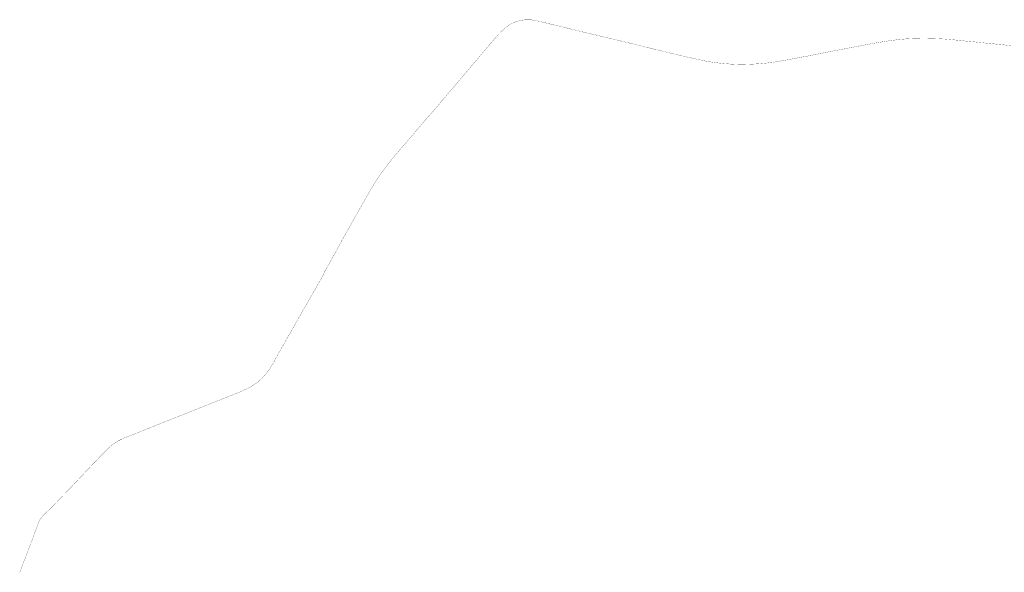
# Model space of a CAD drawing. Header units: metres. Extents: x 347609 to 404409, y 8548087 to 8605413.
# Tile 6 of 49: x 359540 to 362145, y 8553552 to 8555014. Entities that reach past the tile are written whole.
import ezdxf

# ---------------------------------------------------------------- set-up
doc = ezdxf.new("R2010")
doc.units = ezdxf.units.M
doc.layers.add('Red vial nacional', color=242, linetype='Continuous', lineweight=40)

msp = doc.modelspace()

# ---------------------------------------------------------------- linework, layer by layer
at = {"layer": 'Red vial nacional', "transparency": 33554623, "const_width": 0.5}
msp.add_lwpolyline([(359540.1, 8553551.9), (359549.7, 8553576.9), (359555.2, 8553591.2), (359560.9, 8553605.8), (359566.5, 8553620.7), (359572.2, 8553635.7), (359577.7, 8553650.6), (359582.9, 8553664.8), (359588, 8553678.2), (359592.4, 8553689.7), (359600.1, 8553699.9), (359609.4, 8553709.6), (359621, 8553720), (359631.4, 8553730.8), (359642.2, 8553742.2), (359653.6, 8553754.1), (359665.6, 8553766.4), (359677.9, 8553779.1), (359690.4, 8553792.5), (359703.3, 8553806.1), (359716.1, 8553819.6), (359729.1, 8553833.3), (359742.3, 8553847.1), (359755.5, 8553861.1), (359768.2, 8553874), (359779.3, 8553884.4), (359788.5, 8553892), (359801.3, 8553900), (359814.2, 8553906.3), (359830.7, 8553913), (359843.5, 8553917.9), (359870.2, 8553928.5), (359880.1, 8553932.4), (359890.5, 8553936.6), (359901.5, 8553941), (359913.2, 8553945.7), (359925.5, 8553950.6), (359938.4, 8553955.8), (359951.9, 8553961.2), (359966.1, 8553966.8), (359980.7, 8553972.6), (359995.8, 8553978.6), (360010.7, 8553984.6), (360025.5, 8553990.5), (360040.6, 8553996.5), (360055.9, 8554002.5), (360071.5, 8554008.7), (360087.1, 8554014.8), (360102.4, 8554020.9), (360117, 8554026.8), (360131.2, 8554032.9), (360145.1, 8554039.4), (360158.4, 8554047), (360170.8, 8554056), (360182.1, 8554066.5), (360192.4, 8554078.1), (360201.7, 8554090.8), (360209.9, 8554104.3), (360217.6, 8554118.2), (360225.5, 8554132.3), (360233.4, 8554146.2), (360241.3, 8554160), (360249, 8554173.8), (360256.8, 8554187.4), (360264.4, 8554201), (360272.1, 8554214.5), (360279.7, 8554228), (360287.2, 8554241.1), (360294.6, 8554253.9), (360301.7, 8554266.1), (360308.5, 8554277.9), (360314.9, 8554289), (360320.9, 8554299.4), (360326.5, 8554309.2), (360331.5, 8554318.1), (360335.7, 8554325.7), (360343, 8554339), (360347.4, 8554348.9), (360351.5, 8554356.1), (360356.3, 8554364.6), (360362.7, 8554375.9), (360371.1, 8554390.9), (360375.9, 8554399.5), (360380.8, 8554408.6), (360385.7, 8554417.5), (360390.8, 8554426.9), (360396.2, 8554436.8), (360402, 8554447.2), (360408.2, 8554458.2), (360414.7, 8554469.7), (360421.4, 8554481.9), (360428.5, 8554494.5), (360436, 8554507.6), (360443.8, 8554521.2), (360451.7, 8554535.3), (360459.9, 8554549.7), (360468.5, 8554564.5), (360477.6, 8554579.6), (360487.1, 8554594.5), (360496.9, 8554608.8), (360507.1, 8554622.6), (360517.8, 8554636.4), (360529, 8554650.1), (360540.5, 8554663.7), (360552.2, 8554677.5), (360563.9, 8554691.3), (360575.8, 8554705.1), (360587.7, 8554719.1), (360599.7, 8554733.2), (360611.8, 8554747.4), (360625, 8554762), (360637.1, 8554776.2), (360649.3, 8554790.5), (360661.4, 8554804.7), (360673.4, 8554818.9), (360685.4, 8554833), (360697.2, 8554847.1), (360709, 8554861.1), (360720.7, 8554874.8), (360732.3, 8554888.4), (360743.7, 8554901.9), (360754.9, 8554915.2), (360765.8, 8554928.3), (360776.7, 8554940.9), (360787.1, 8554953), (360797, 8554964.4), (360806.7, 8554975.6), (360816.7, 8554985.9), (360827.3, 8554995.1), (360838.7, 8555002.8), (360851.2, 8555008.7), (360864.5, 8555012.5), (360878.6, 8555014.2), (360893, 8555014), (360907.6, 8555011.7), (360922.3, 8555008.3), (360937.4, 8555004.6), (360952.9, 8555000.7), (360968.9, 8554997), (360985.3, 8554993), (361002, 8554988.9), (361018.9, 8554984.7), (361036, 8554980.6), (361053.2, 8554976.5), (361070.5, 8554972.5), (361087.6, 8554968.4), (361104.7, 8554964.3), (361121.6, 8554960.2), (361138.6, 8554956.1), (361155.6, 8554952), (361172.7, 8554947.8), (361189.9, 8554943.5), (361207.2, 8554939.3), (361224.5, 8554935), (361242, 8554930.9), (361259.5, 8554926.6), (361277, 8554922.4), (361294.6, 8554918.2), (361312.3, 8554914.2), (361330.1, 8554910.2), (361348, 8554906.3), (361366.1, 8554902.9), (361384.3, 8554900.3), (361402.7, 8554898.4), (361421.2, 8554896.9), (361439.7, 8554896.1), (361458.3, 8554896), (361476.9, 8554896.7), (361495.7, 8554897.8), (361514.4, 8554899.5), (361533.3, 8554901.7), (361552.2, 8554904.7), (361571.1, 8554908.2), (361590, 8554911.9), (361609.2, 8554915.4), (361628.4, 8554918.9), (361647.7, 8554922.8), (361667, 8554926.7), (361686.4, 8554930.5), (361706, 8554934.2), (361725.6, 8554938), (361745.2, 8554941.7), (361764.9, 8554945.5), (361784.7, 8554949.2), (361804.5, 8554952.8), (361824.5, 8554956.2), (361844.6, 8554959.2), (361864.8, 8554961.8), (361885.1, 8554963.6), (361905.5, 8554964.6), (361926, 8554965), (361946.5, 8554964.9), (361967, 8554964.3), (361987.3, 8554963.2), (362007.5, 8554961.5), (362027.5, 8554959.5), (362047.4, 8554957.4), (362067.2, 8554955.5), (362086.9, 8554953.5), (362106.3, 8554951.5), (362125.6, 8554949.6), (362144.7, 8554947.7), (362163.7, 8554945.7)], dxfattribs=at)

doc.saveas('drawing.dxf')
